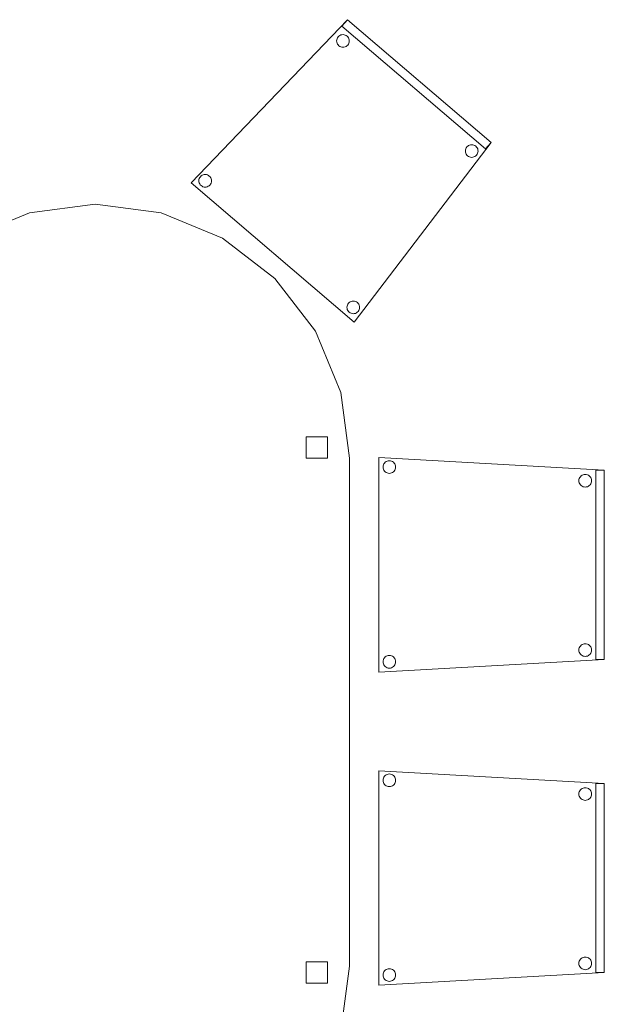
# Model space of a CAD drawing. Header units: metres. Extents: x 391.1 to 430.4, y 12.7 to 28.4.
# Tile 29 of 86: x 407.7 to 409.1, y 14.9 to 17.3. Entities that reach past the tile are written whole.
import ezdxf

# ---------------------------------------------------------------- set-up
doc = ezdxf.new("R2010")
doc.units = ezdxf.units.M
doc.layers.add('02_MOBILIARIO', color=7, linetype='Continuous', lineweight=18)
doc.layers.add('A-DETL-____-MBND', color=7, linetype='Continuous', lineweight=18)

# ---------------------------------------------------------------- blocks, each defined once
blk = doc.blocks.new('Family - Cadira confident_PB-155323-02_ELEC_P0')
at = {"layer": 'A-DETL-____-MBND', "color": 253, "true_color": 0xaaaaaa}
for p, q in [((0, 0.5065), (0.5326, 0.4765)), ((0, 0), (0, 0.5065)), ((0.5326, 0.4765), (0, 0.5065)), ((0, 0.5065), (0, 0)), ((0.0104, 0.4868), (0.0111, 0.4893)), ((0.0111, 0.4893), (0.0104, 0.4868)), ((0.0111, 0.4893), (0.0122, 0.4917)), ((0.0122, 0.4917), (0.0111, 0.4893)), ((0.0122, 0.4917), (0.0137, 0.4938)), ((0.0137, 0.4938), (0.0122, 0.4917)), ((0.0137, 0.4938), (0.0155, 0.4957)), ((0.0155, 0.4957), (0.0137, 0.4938)), ((0.0155, 0.4957), (0.0176, 0.4972)), ((0.0176, 0.4972), (0.0155, 0.4957)), ((0.0176, 0.4972), (0.02, 0.4983)), ((0.02, 0.4983), (0.0176, 0.4972)), ((0.02, 0.4983), (0.0225, 0.4989)), ((0.0225, 0.4989), (0.02, 0.4983)), ((0.0225, 0.4989), (0.0251, 0.4992)), ((0.0251, 0.4992), (0.0225, 0.4989)), ((0.0251, 0.4992), (0.0277, 0.4989)), ((0.0277, 0.4989), (0.0251, 0.4992)), ((0.0277, 0.4989), (0.0302, 0.4983)), ((0.0302, 0.4983), (0.0277, 0.4989)), ((0.0302, 0.4983), (0.0326, 0.4972)), ((0.0326, 0.4972), (0.0302, 0.4983)), ((0.0326, 0.4972), (0.0347, 0.4957)), ((0.0347, 0.4957), (0.0326, 0.4972)), ((0.0347, 0.4957), (0.0365, 0.4938)), ((0.0365, 0.4938), (0.0347, 0.4957)), ((0.0365, 0.4938), (0.038, 0.4917)), ((0.038, 0.4917), (0.0365, 0.4938)), ((0.038, 0.4917), (0.0391, 0.4893)), ((0.0391, 0.4893), (0.038, 0.4917)), ((0.0391, 0.4893), (0.0398, 0.4868)), ((0.0398, 0.4868), (0.0391, 0.4893)), ((0.0102, 0.4842), (0.0104, 0.4868)), ((0.0104, 0.4868), (0.0102, 0.4842)), ((0.0104, 0.4816), (0.0102, 0.4842)), ((0.0102, 0.4842), (0.0104, 0.4816)), ((0.0111, 0.4791), (0.0104, 0.4816)), ((0.0104, 0.4816), (0.0111, 0.4791)), ((0.0122, 0.4768), (0.0111, 0.4791)), ((0.0111, 0.4791), (0.0122, 0.4768)), ((0.0137, 0.4746), (0.0122, 0.4768)), ((0.0122, 0.4768), (0.0137, 0.4746)), ((0.0155, 0.4728), (0.0137, 0.4746)), ((0.0137, 0.4746), (0.0155, 0.4728)), ((0.0176, 0.4713), (0.0155, 0.4728)), ((0.0155, 0.4728), (0.0176, 0.4713)), ((0.02, 0.4702), (0.0176, 0.4713)), ((0.0176, 0.4713), (0.02, 0.4702)), ((0.0225, 0.4695), (0.02, 0.4702)), ((0.02, 0.4702), (0.0225, 0.4695)), ((0.0251, 0.4693), (0.0225, 0.4695)), ((0.0225, 0.4695), (0.0251, 0.4693)), ((0.0277, 0.4695), (0.0251, 0.4693)), ((0.0251, 0.4693), (0.0277, 0.4695)), ((0.0302, 0.4702), (0.0277, 0.4695)), ((0.0277, 0.4695), (0.0302, 0.4702)), ((0.0326, 0.4713), (0.0302, 0.4702)), ((0.0302, 0.4702), (0.0326, 0.4713)), ((0.0347, 0.4728), (0.0326, 0.4713)), ((0.0326, 0.4713), (0.0347, 0.4728)), ((0.0365, 0.4746), (0.0347, 0.4728)), ((0.0347, 0.4728), (0.0365, 0.4746)), ((0.038, 0.4768), (0.0365, 0.4746)), ((0.0365, 0.4746), (0.038, 0.4768)), ((0.0391, 0.4791), (0.038, 0.4768)), ((0.038, 0.4768), (0.0391, 0.4791)), ((0.0398, 0.4816), (0.0391, 0.4791)), ((0.0391, 0.4791), (0.0398, 0.4816)), ((0.0398, 0.4868), (0.04, 0.4842)), ((0.04, 0.4842), (0.0398, 0.4868)), ((0.04, 0.4842), (0.0398, 0.4816)), ((0.0398, 0.4816), (0.04, 0.4842)), ((0.48, 0.4648), (0.4824, 0.4659)), ((0.4824, 0.4659), (0.48, 0.4648)), ((0.4824, 0.4659), (0.4849, 0.4666)), ((0.4849, 0.4666), (0.4824, 0.4659)), ((0.4849, 0.4666), (0.4875, 0.4668)), ((0.4875, 0.4668), (0.4849, 0.4666)), ((0.4875, 0.4668), (0.4901, 0.4666)), ((0.4901, 0.4666), (0.4875, 0.4668)), ((0.4901, 0.4666), (0.4926, 0.4659)), ((0.4926, 0.4659), (0.4901, 0.4666)), ((0.4926, 0.4659), (0.495, 0.4648)), ((0.495, 0.4648), (0.4926, 0.4659)), ((0.5126, 0.03), (0.5126, 0.4765)), ((0.5126, 0.4765), (0.5326, 0.4765)), ((0.5126, 0.4765), (0.5126, 0.03)), ((0.5326, 0.4765), (0.5126, 0.4765)), ((0.5326, 0.4765), (0.5326, 0.03)), ((0.5326, 0.03), (0.5326, 0.4765)), ((0.5326, 0.4765), (0.5326, 0.03)), ((0.5326, 0.03), (0.5326, 0.4765)), ((0.4726, 0.4519), (0.4728, 0.4545)), ((0.4728, 0.4545), (0.4726, 0.4519)), ((0.4728, 0.4493), (0.4726, 0.4519)), ((0.4726, 0.4519), (0.4728, 0.4493)), ((0.4728, 0.4545), (0.4735, 0.457)), ((0.4735, 0.457), (0.4728, 0.4545)), ((0.4735, 0.4468), (0.4728, 0.4493)), ((0.4728, 0.4493), (0.4735, 0.4468)), ((0.4735, 0.457), (0.4746, 0.4593)), ((0.4746, 0.4593), (0.4735, 0.457)), ((0.4746, 0.4444), (0.4735, 0.4468)), ((0.4735, 0.4468), (0.4746, 0.4444)), ((0.4746, 0.4593), (0.4761, 0.4615)), ((0.4761, 0.4615), (0.4746, 0.4593)), ((0.4761, 0.4423), (0.4746, 0.4444)), ((0.4746, 0.4444), (0.4761, 0.4423)), ((0.4761, 0.4615), (0.4779, 0.4633)), ((0.4779, 0.4633), (0.4761, 0.4615)), ((0.4779, 0.4404), (0.4761, 0.4423)), ((0.4761, 0.4423), (0.4779, 0.4404)), ((0.4779, 0.4633), (0.48, 0.4648)), ((0.48, 0.4648), (0.4779, 0.4633)), ((0.495, 0.4648), (0.4971, 0.4633)), ((0.4971, 0.4633), (0.495, 0.4648)), ((0.4971, 0.4633), (0.4989, 0.4615)), ((0.4989, 0.4615), (0.4971, 0.4633)), ((0.4989, 0.4423), (0.4971, 0.4404)), ((0.4971, 0.4404), (0.4989, 0.4423)), ((0.4989, 0.4615), (0.5004, 0.4593)), ((0.5004, 0.4593), (0.4989, 0.4615)), ((0.5004, 0.4444), (0.4989, 0.4423)), ((0.4989, 0.4423), (0.5004, 0.4444)), ((0.5004, 0.4593), (0.5015, 0.457)), ((0.5015, 0.457), (0.5004, 0.4593)), ((0.5015, 0.4468), (0.5004, 0.4444)), ((0.5004, 0.4444), (0.5015, 0.4468)), ((0.5015, 0.457), (0.5022, 0.4545)), ((0.5022, 0.4545), (0.5015, 0.457)), ((0.5022, 0.4493), (0.5015, 0.4468)), ((0.5015, 0.4468), (0.5022, 0.4493)), ((0.5022, 0.4545), (0.5024, 0.4519)), ((0.5024, 0.4519), (0.5022, 0.4545)), ((0.5024, 0.4519), (0.5022, 0.4493)), ((0.5022, 0.4493), (0.5024, 0.4519)), ((0.48, 0.4389), (0.4779, 0.4404)), ((0.4779, 0.4404), (0.48, 0.4389)), ((0.4824, 0.4378), (0.48, 0.4389)), ((0.48, 0.4389), (0.4824, 0.4378)), ((0.4849, 0.4372), (0.4824, 0.4378)), ((0.4824, 0.4378), (0.4849, 0.4372)), ((0.4875, 0.4369), (0.4849, 0.4372)), ((0.4849, 0.4372), (0.4875, 0.4369)), ((0.4901, 0.4372), (0.4875, 0.4369)), ((0.4875, 0.4369), (0.4901, 0.4372)), ((0.4926, 0.4378), (0.4901, 0.4372)), ((0.4901, 0.4372), (0.4926, 0.4378)), ((0.495, 0.4389), (0.4926, 0.4378)), ((0.4926, 0.4378), (0.495, 0.4389)), ((0.4971, 0.4404), (0.495, 0.4389)), ((0.495, 0.4389), (0.4971, 0.4404)), ((0.4726, 0.0519), (0.4728, 0.0545)), ((0.4728, 0.0545), (0.4726, 0.0519)), ((0.4728, 0.0493), (0.4726, 0.0519)), ((0.4726, 0.0519), (0.4728, 0.0493)), ((0.4728, 0.0545), (0.4735, 0.057)), ((0.4735, 0.057), (0.4728, 0.0545)), ((0.4735, 0.0468), (0.4728, 0.0493)), ((0.4728, 0.0493), (0.4735, 0.0468)), ((0.4735, 0.057), (0.4746, 0.0593)), ((0.4746, 0.0593), (0.4735, 0.057)), ((0.4746, 0.0444), (0.4735, 0.0468)), ((0.4735, 0.0468), (0.4746, 0.0444)), ((0.4746, 0.0593), (0.4761, 0.0615)), ((0.4761, 0.0615), (0.4746, 0.0593)), ((0.4761, 0.0615), (0.4779, 0.0633)), ((0.4779, 0.0633), (0.4761, 0.0615)), ((0.4779, 0.0633), (0.48, 0.0648)), ((0.48, 0.0648), (0.4779, 0.0633)), ((0.48, 0.0648), (0.4824, 0.0659)), ((0.4824, 0.0659), (0.48, 0.0648)), ((0.4824, 0.0659), (0.4849, 0.0666)), ((0.4849, 0.0666), (0.4824, 0.0659)), ((0.4849, 0.0666), (0.4875, 0.0668)), ((0.4875, 0.0668), (0.4849, 0.0666)), ((0.4875, 0.0668), (0.4901, 0.0666)), ((0.4901, 0.0666), (0.4875, 0.0668)), ((0.4901, 0.0666), (0.4926, 0.0659)), ((0.4926, 0.0659), (0.4901, 0.0666)), ((0.4926, 0.0659), (0.495, 0.0648)), ((0.495, 0.0648), (0.4926, 0.0659)), ((0.495, 0.0648), (0.4971, 0.0633)), ((0.4971, 0.0633), (0.495, 0.0648)), ((0.4971, 0.0633), (0.4989, 0.0615)), ((0.4989, 0.0615), (0.4971, 0.0633)), ((0.4989, 0.0615), (0.5004, 0.0593)), ((0.5004, 0.0593), (0.4989, 0.0615)), ((0.5004, 0.0593), (0.5015, 0.057)), ((0.5015, 0.057), (0.5004, 0.0593)), ((0.5015, 0.0468), (0.5004, 0.0444)), ((0.5004, 0.0444), (0.5015, 0.0468)), ((0.5015, 0.057), (0.5022, 0.0545)), ((0.5022, 0.0545), (0.5015, 0.057)), ((0.5022, 0.0493), (0.5015, 0.0468)), ((0.5015, 0.0468), (0.5022, 0.0493)), ((0.5022, 0.0545), (0.5024, 0.0519)), ((0.5024, 0.0519), (0.5022, 0.0545)), ((0.5024, 0.0519), (0.5022, 0.0493)), ((0.5022, 0.0493), (0.5024, 0.0519)), ((0.5326, 0.03), (0, 0)), ((0, 0), (0.5326, 0.03)), ((0.0102, 0.0242), (0.0104, 0.0268)), ((0.0104, 0.0268), (0.0102, 0.0242)), ((0.0104, 0.0216), (0.0102, 0.0242)), ((0.0102, 0.0242), (0.0104, 0.0216)), ((0.0104, 0.0268), (0.0111, 0.0293)), ((0.0111, 0.0293), (0.0104, 0.0268)), ((0.0111, 0.0293), (0.0122, 0.0317)), ((0.0122, 0.0317), (0.0111, 0.0293)), ((0.0122, 0.0317), (0.0137, 0.0338)), ((0.0137, 0.0338), (0.0122, 0.0317)), ((0.0137, 0.0338), (0.0155, 0.0357)), ((0.0155, 0.0357), (0.0137, 0.0338)), ((0.0155, 0.0357), (0.0176, 0.0372)), ((0.0176, 0.0372), (0.0155, 0.0357)), ((0.0176, 0.0372), (0.02, 0.0383)), ((0.02, 0.0383), (0.0176, 0.0372)), ((0.02, 0.0383), (0.0225, 0.0389)), ((0.0225, 0.0389), (0.02, 0.0383)), ((0.0225, 0.0389), (0.0251, 0.0392)), ((0.0251, 0.0392), (0.0225, 0.0389)), ((0.0251, 0.0392), (0.0277, 0.0389)), ((0.0277, 0.0389), (0.0251, 0.0392)), ((0.0277, 0.0389), (0.0302, 0.0383)), ((0.0302, 0.0383), (0.0277, 0.0389)), ((0.0302, 0.0383), (0.0326, 0.0372)), ((0.0326, 0.0372), (0.0302, 0.0383)), ((0.0326, 0.0372), (0.0347, 0.0357)), ((0.0347, 0.0357), (0.0326, 0.0372)), ((0.0347, 0.0357), (0.0365, 0.0338)), ((0.0365, 0.0338), (0.0347, 0.0357)), ((0.0365, 0.0338), (0.038, 0.0317)), ((0.038, 0.0317), (0.0365, 0.0338)), ((0.038, 0.0317), (0.0391, 0.0293)), ((0.0391, 0.0293), (0.038, 0.0317)), ((0.0391, 0.0293), (0.0398, 0.0268)), ((0.0398, 0.0268), (0.0391, 0.0293)), ((0.0398, 0.0268), (0.04, 0.0242)), ((0.04, 0.0242), (0.0398, 0.0268)), ((0.04, 0.0242), (0.0398, 0.0216)), ((0.0398, 0.0216), (0.04, 0.0242)), ((0.4761, 0.0423), (0.4746, 0.0444)), ((0.4746, 0.0444), (0.4761, 0.0423)), ((0.4779, 0.0404), (0.4761, 0.0423)), ((0.4761, 0.0423), (0.4779, 0.0404)), ((0.48, 0.0389), (0.4779, 0.0404)), ((0.4779, 0.0404), (0.48, 0.0389)), ((0.4824, 0.0378), (0.48, 0.0389)), ((0.48, 0.0389), (0.4824, 0.0378)), ((0.4849, 0.0372), (0.4824, 0.0378)), ((0.4824, 0.0378), (0.4849, 0.0372)), ((0.4875, 0.0369), (0.4849, 0.0372)), ((0.4849, 0.0372), (0.4875, 0.0369)), ((0.4901, 0.0372), (0.4875, 0.0369)), ((0.4875, 0.0369), (0.4901, 0.0372)), ((0.4926, 0.0378), (0.4901, 0.0372)), ((0.4901, 0.0372), (0.4926, 0.0378)), ((0.495, 0.0389), (0.4926, 0.0378)), ((0.4926, 0.0378), (0.495, 0.0389)), ((0.4971, 0.0404), (0.495, 0.0389)), ((0.495, 0.0389), (0.4971, 0.0404)), ((0.4989, 0.0423), (0.4971, 0.0404)), ((0.4971, 0.0404), (0.4989, 0.0423)), ((0.5004, 0.0444), (0.4989, 0.0423)), ((0.4989, 0.0423), (0.5004, 0.0444)), ((0.5326, 0.03), (0.5126, 0.03)), ((0.5126, 0.03), (0.5326, 0.03)), ((0.0111, 0.0191), (0.0104, 0.0216)), ((0.0104, 0.0216), (0.0111, 0.0191)), ((0.0122, 0.0168), (0.0111, 0.0191)), ((0.0111, 0.0191), (0.0122, 0.0168)), ((0.0137, 0.0146), (0.0122, 0.0168)), ((0.0122, 0.0168), (0.0137, 0.0146)), ((0.0155, 0.0128), (0.0137, 0.0146)), ((0.0137, 0.0146), (0.0155, 0.0128)), ((0.0176, 0.0113), (0.0155, 0.0128)), ((0.0155, 0.0128), (0.0176, 0.0113)), ((0.02, 0.0102), (0.0176, 0.0113)), ((0.0176, 0.0113), (0.02, 0.0102)), ((0.0225, 0.0095), (0.02, 0.0102)), ((0.02, 0.0102), (0.0225, 0.0095)), ((0.0251, 0.0093), (0.0225, 0.0095)), ((0.0225, 0.0095), (0.0251, 0.0093)), ((0.0277, 0.0095), (0.0251, 0.0093)), ((0.0251, 0.0093), (0.0277, 0.0095)), ((0.0302, 0.0102), (0.0277, 0.0095)), ((0.0277, 0.0095), (0.0302, 0.0102)), ((0.0326, 0.0113), (0.0302, 0.0102)), ((0.0302, 0.0102), (0.0326, 0.0113)), ((0.0347, 0.0128), (0.0326, 0.0113)), ((0.0326, 0.0113), (0.0347, 0.0128)), ((0.0365, 0.0146), (0.0347, 0.0128)), ((0.0347, 0.0128), (0.0365, 0.0146)), ((0.038, 0.0168), (0.0365, 0.0146)), ((0.0365, 0.0146), (0.038, 0.0168)), ((0.0391, 0.0191), (0.038, 0.0168)), ((0.038, 0.0168), (0.0391, 0.0191)), ((0.0398, 0.0216), (0.0391, 0.0191)), ((0.0391, 0.0191), (0.0398, 0.0216))]:
    blk.add_line(p, q, dxfattribs=at)
blk = doc.blocks.new('Family - Cadira confident_PB-155563-02_ELEC_P0')
at = {"layer": 'A-DETL-____-MBND', "color": 253, "true_color": 0xaaaaaa}
for p, q in [((0, 0.5065), (0.5326, 0.4765)), ((0, 0), (0, 0.5065)), ((0.5326, 0.4765), (0, 0.5065)), ((0, 0.5065), (0, 0)), ((0.0104, 0.4868), (0.0111, 0.4893)), ((0.0111, 0.4893), (0.0104, 0.4868)), ((0.0111, 0.4893), (0.0122, 0.4917)), ((0.0122, 0.4917), (0.0111, 0.4893)), ((0.0122, 0.4917), (0.0137, 0.4938)), ((0.0137, 0.4938), (0.0122, 0.4917)), ((0.0137, 0.4938), (0.0155, 0.4957)), ((0.0155, 0.4957), (0.0137, 0.4938)), ((0.0155, 0.4957), (0.0176, 0.4972)), ((0.0176, 0.4972), (0.0155, 0.4957)), ((0.0176, 0.4972), (0.02, 0.4983)), ((0.02, 0.4983), (0.0176, 0.4972)), ((0.02, 0.4983), (0.0225, 0.4989)), ((0.0225, 0.4989), (0.02, 0.4983)), ((0.0225, 0.4989), (0.0251, 0.4992)), ((0.0251, 0.4992), (0.0225, 0.4989)), ((0.0251, 0.4992), (0.0277, 0.4989)), ((0.0277, 0.4989), (0.0251, 0.4992)), ((0.0277, 0.4989), (0.0302, 0.4983)), ((0.0302, 0.4983), (0.0277, 0.4989)), ((0.0302, 0.4983), (0.0326, 0.4972)), ((0.0326, 0.4972), (0.0302, 0.4983)), ((0.0326, 0.4972), (0.0347, 0.4957)), ((0.0347, 0.4957), (0.0326, 0.4972)), ((0.0347, 0.4957), (0.0365, 0.4938)), ((0.0365, 0.4938), (0.0347, 0.4957)), ((0.0365, 0.4938), (0.038, 0.4917)), ((0.038, 0.4917), (0.0365, 0.4938)), ((0.038, 0.4917), (0.0391, 0.4893)), ((0.0391, 0.4893), (0.038, 0.4917)), ((0.0391, 0.4893), (0.0398, 0.4868)), ((0.0398, 0.4868), (0.0391, 0.4893)), ((0.0102, 0.4842), (0.0104, 0.4868)), ((0.0104, 0.4868), (0.0102, 0.4842)), ((0.0104, 0.4816), (0.0102, 0.4842)), ((0.0102, 0.4842), (0.0104, 0.4816)), ((0.0111, 0.4791), (0.0104, 0.4816)), ((0.0104, 0.4816), (0.0111, 0.4791)), ((0.0122, 0.4768), (0.0111, 0.4791)), ((0.0111, 0.4791), (0.0122, 0.4768)), ((0.0137, 0.4746), (0.0122, 0.4768)), ((0.0122, 0.4768), (0.0137, 0.4746)), ((0.0155, 0.4728), (0.0137, 0.4746)), ((0.0137, 0.4746), (0.0155, 0.4728)), ((0.0176, 0.4713), (0.0155, 0.4728)), ((0.0155, 0.4728), (0.0176, 0.4713)), ((0.02, 0.4702), (0.0176, 0.4713)), ((0.0176, 0.4713), (0.02, 0.4702)), ((0.0225, 0.4695), (0.02, 0.4702)), ((0.02, 0.4702), (0.0225, 0.4695)), ((0.0251, 0.4693), (0.0225, 0.4695)), ((0.0225, 0.4695), (0.0251, 0.4693)), ((0.0277, 0.4695), (0.0251, 0.4693)), ((0.0251, 0.4693), (0.0277, 0.4695)), ((0.0302, 0.4702), (0.0277, 0.4695)), ((0.0277, 0.4695), (0.0302, 0.4702)), ((0.0326, 0.4713), (0.0302, 0.4702)), ((0.0302, 0.4702), (0.0326, 0.4713)), ((0.0347, 0.4728), (0.0326, 0.4713)), ((0.0326, 0.4713), (0.0347, 0.4728)), ((0.0365, 0.4746), (0.0347, 0.4728)), ((0.0347, 0.4728), (0.0365, 0.4746)), ((0.038, 0.4768), (0.0365, 0.4746)), ((0.0365, 0.4746), (0.038, 0.4768)), ((0.0391, 0.4791), (0.038, 0.4768)), ((0.038, 0.4768), (0.0391, 0.4791)), ((0.0398, 0.4816), (0.0391, 0.4791)), ((0.0391, 0.4791), (0.0398, 0.4816)), ((0.0398, 0.4868), (0.04, 0.4842)), ((0.04, 0.4842), (0.0398, 0.4868)), ((0.04, 0.4842), (0.0398, 0.4816)), ((0.0398, 0.4816), (0.04, 0.4842)), ((0.48, 0.4648), (0.4824, 0.4659)), ((0.4824, 0.4659), (0.48, 0.4648)), ((0.4824, 0.4659), (0.4849, 0.4666)), ((0.4849, 0.4666), (0.4824, 0.4659)), ((0.4849, 0.4666), (0.4875, 0.4668)), ((0.4875, 0.4668), (0.4849, 0.4666)), ((0.4875, 0.4668), (0.4901, 0.4666)), ((0.4901, 0.4666), (0.4875, 0.4668)), ((0.4901, 0.4666), (0.4926, 0.4659)), ((0.4926, 0.4659), (0.4901, 0.4666)), ((0.4926, 0.4659), (0.495, 0.4648)), ((0.495, 0.4648), (0.4926, 0.4659)), ((0.5126, 0.03), (0.5126, 0.4765)), ((0.5126, 0.4765), (0.5326, 0.4765)), ((0.5126, 0.4765), (0.5126, 0.03)), ((0.5326, 0.4765), (0.5126, 0.4765)), ((0.5326, 0.4765), (0.5326, 0.03)), ((0.5326, 0.03), (0.5326, 0.4765)), ((0.5326, 0.4765), (0.5326, 0.03)), ((0.5326, 0.03), (0.5326, 0.4765)), ((0.4726, 0.4519), (0.4728, 0.4545)), ((0.4728, 0.4545), (0.4726, 0.4519)), ((0.4728, 0.4493), (0.4726, 0.4519)), ((0.4726, 0.4519), (0.4728, 0.4493)), ((0.4728, 0.4545), (0.4735, 0.457)), ((0.4735, 0.457), (0.4728, 0.4545)), ((0.4735, 0.4468), (0.4728, 0.4493)), ((0.4728, 0.4493), (0.4735, 0.4468)), ((0.4735, 0.457), (0.4746, 0.4593)), ((0.4746, 0.4593), (0.4735, 0.457)), ((0.4746, 0.4444), (0.4735, 0.4468)), ((0.4735, 0.4468), (0.4746, 0.4444)), ((0.4746, 0.4593), (0.4761, 0.4615)), ((0.4761, 0.4615), (0.4746, 0.4593)), ((0.4761, 0.4423), (0.4746, 0.4444)), ((0.4746, 0.4444), (0.4761, 0.4423)), ((0.4761, 0.4615), (0.4779, 0.4633)), ((0.4779, 0.4633), (0.4761, 0.4615)), ((0.4779, 0.4404), (0.4761, 0.4423)), ((0.4761, 0.4423), (0.4779, 0.4404)), ((0.4779, 0.4633), (0.48, 0.4648)), ((0.48, 0.4648), (0.4779, 0.4633)), ((0.495, 0.4648), (0.4971, 0.4633)), ((0.4971, 0.4633), (0.495, 0.4648)), ((0.4971, 0.4633), (0.4989, 0.4615)), ((0.4989, 0.4615), (0.4971, 0.4633)), ((0.4989, 0.4423), (0.4971, 0.4404)), ((0.4971, 0.4404), (0.4989, 0.4423)), ((0.4989, 0.4615), (0.5004, 0.4593)), ((0.5004, 0.4593), (0.4989, 0.4615)), ((0.5004, 0.4444), (0.4989, 0.4423)), ((0.4989, 0.4423), (0.5004, 0.4444)), ((0.5004, 0.4593), (0.5015, 0.457)), ((0.5015, 0.457), (0.5004, 0.4593)), ((0.5015, 0.4468), (0.5004, 0.4444)), ((0.5004, 0.4444), (0.5015, 0.4468)), ((0.5015, 0.457), (0.5022, 0.4545)), ((0.5022, 0.4545), (0.5015, 0.457)), ((0.5022, 0.4493), (0.5015, 0.4468)), ((0.5015, 0.4468), (0.5022, 0.4493)), ((0.5022, 0.4545), (0.5024, 0.4519)), ((0.5024, 0.4519), (0.5022, 0.4545)), ((0.5024, 0.4519), (0.5022, 0.4493)), ((0.5022, 0.4493), (0.5024, 0.4519)), ((0.48, 0.4389), (0.4779, 0.4404)), ((0.4779, 0.4404), (0.48, 0.4389)), ((0.4824, 0.4378), (0.48, 0.4389)), ((0.48, 0.4389), (0.4824, 0.4378)), ((0.4849, 0.4372), (0.4824, 0.4378)), ((0.4824, 0.4378), (0.4849, 0.4372)), ((0.4875, 0.4369), (0.4849, 0.4372)), ((0.4849, 0.4372), (0.4875, 0.4369)), ((0.4901, 0.4372), (0.4875, 0.4369)), ((0.4875, 0.4369), (0.4901, 0.4372)), ((0.4926, 0.4378), (0.4901, 0.4372)), ((0.4901, 0.4372), (0.4926, 0.4378)), ((0.495, 0.4389), (0.4926, 0.4378)), ((0.4926, 0.4378), (0.495, 0.4389)), ((0.4971, 0.4404), (0.495, 0.4389)), ((0.495, 0.4389), (0.4971, 0.4404)), ((0.4726, 0.0519), (0.4728, 0.0545)), ((0.4728, 0.0545), (0.4726, 0.0519)), ((0.4728, 0.0493), (0.4726, 0.0519)), ((0.4726, 0.0519), (0.4728, 0.0493)), ((0.4728, 0.0545), (0.4735, 0.057)), ((0.4735, 0.057), (0.4728, 0.0545)), ((0.4735, 0.0468), (0.4728, 0.0493)), ((0.4728, 0.0493), (0.4735, 0.0468)), ((0.4735, 0.057), (0.4746, 0.0593)), ((0.4746, 0.0593), (0.4735, 0.057)), ((0.4746, 0.0444), (0.4735, 0.0468)), ((0.4735, 0.0468), (0.4746, 0.0444)), ((0.4746, 0.0593), (0.4761, 0.0615)), ((0.4761, 0.0615), (0.4746, 0.0593)), ((0.4761, 0.0615), (0.4779, 0.0633)), ((0.4779, 0.0633), (0.4761, 0.0615)), ((0.4779, 0.0633), (0.48, 0.0648)), ((0.48, 0.0648), (0.4779, 0.0633)), ((0.48, 0.0648), (0.4824, 0.0659)), ((0.4824, 0.0659), (0.48, 0.0648)), ((0.4824, 0.0659), (0.4849, 0.0666)), ((0.4849, 0.0666), (0.4824, 0.0659)), ((0.4849, 0.0666), (0.4875, 0.0668)), ((0.4875, 0.0668), (0.4849, 0.0666)), ((0.4875, 0.0668), (0.4901, 0.0666)), ((0.4901, 0.0666), (0.4875, 0.0668)), ((0.4901, 0.0666), (0.4926, 0.0659)), ((0.4926, 0.0659), (0.4901, 0.0666)), ((0.4926, 0.0659), (0.495, 0.0648)), ((0.495, 0.0648), (0.4926, 0.0659)), ((0.495, 0.0648), (0.4971, 0.0633)), ((0.4971, 0.0633), (0.495, 0.0648)), ((0.4971, 0.0633), (0.4989, 0.0615)), ((0.4989, 0.0615), (0.4971, 0.0633)), ((0.4989, 0.0615), (0.5004, 0.0593)), ((0.5004, 0.0593), (0.4989, 0.0615)), ((0.5004, 0.0593), (0.5015, 0.057)), ((0.5015, 0.057), (0.5004, 0.0593)), ((0.5015, 0.0468), (0.5004, 0.0444)), ((0.5004, 0.0444), (0.5015, 0.0468)), ((0.5015, 0.057), (0.5022, 0.0545)), ((0.5022, 0.0545), (0.5015, 0.057)), ((0.5022, 0.0493), (0.5015, 0.0468)), ((0.5015, 0.0468), (0.5022, 0.0493)), ((0.5022, 0.0545), (0.5024, 0.0519)), ((0.5024, 0.0519), (0.5022, 0.0545)), ((0.5024, 0.0519), (0.5022, 0.0493)), ((0.5022, 0.0493), (0.5024, 0.0519)), ((0.5326, 0.03), (0, 0)), ((0, 0), (0.5326, 0.03)), ((0.0102, 0.0242), (0.0104, 0.0268)), ((0.0104, 0.0268), (0.0102, 0.0242)), ((0.0104, 0.0216), (0.0102, 0.0242)), ((0.0102, 0.0242), (0.0104, 0.0216)), ((0.0104, 0.0268), (0.0111, 0.0293)), ((0.0111, 0.0293), (0.0104, 0.0268)), ((0.0111, 0.0293), (0.0122, 0.0317)), ((0.0122, 0.0317), (0.0111, 0.0293)), ((0.0122, 0.0317), (0.0137, 0.0338)), ((0.0137, 0.0338), (0.0122, 0.0317)), ((0.0137, 0.0338), (0.0155, 0.0357)), ((0.0155, 0.0357), (0.0137, 0.0338)), ((0.0155, 0.0357), (0.0176, 0.0372)), ((0.0176, 0.0372), (0.0155, 0.0357)), ((0.0176, 0.0372), (0.02, 0.0383)), ((0.02, 0.0383), (0.0176, 0.0372)), ((0.02, 0.0383), (0.0225, 0.0389)), ((0.0225, 0.0389), (0.02, 0.0383)), ((0.0225, 0.0389), (0.0251, 0.0392)), ((0.0251, 0.0392), (0.0225, 0.0389)), ((0.0251, 0.0392), (0.0277, 0.0389)), ((0.0277, 0.0389), (0.0251, 0.0392)), ((0.0277, 0.0389), (0.0302, 0.0383)), ((0.0302, 0.0383), (0.0277, 0.0389)), ((0.0302, 0.0383), (0.0326, 0.0372)), ((0.0326, 0.0372), (0.0302, 0.0383)), ((0.0326, 0.0372), (0.0347, 0.0357)), ((0.0347, 0.0357), (0.0326, 0.0372)), ((0.0347, 0.0357), (0.0365, 0.0338)), ((0.0365, 0.0338), (0.0347, 0.0357)), ((0.0365, 0.0338), (0.038, 0.0317)), ((0.038, 0.0317), (0.0365, 0.0338)), ((0.038, 0.0317), (0.0391, 0.0293)), ((0.0391, 0.0293), (0.038, 0.0317)), ((0.0391, 0.0293), (0.0398, 0.0268)), ((0.0398, 0.0268), (0.0391, 0.0293)), ((0.0398, 0.0268), (0.04, 0.0242)), ((0.04, 0.0242), (0.0398, 0.0268)), ((0.04, 0.0242), (0.0398, 0.0216)), ((0.0398, 0.0216), (0.04, 0.0242)), ((0.4761, 0.0423), (0.4746, 0.0444)), ((0.4746, 0.0444), (0.4761, 0.0423)), ((0.4779, 0.0404), (0.4761, 0.0423)), ((0.4761, 0.0423), (0.4779, 0.0404)), ((0.48, 0.0389), (0.4779, 0.0404)), ((0.4779, 0.0404), (0.48, 0.0389)), ((0.4824, 0.0378), (0.48, 0.0389)), ((0.48, 0.0389), (0.4824, 0.0378)), ((0.4849, 0.0372), (0.4824, 0.0378)), ((0.4824, 0.0378), (0.4849, 0.0372)), ((0.4875, 0.0369), (0.4849, 0.0372)), ((0.4849, 0.0372), (0.4875, 0.0369)), ((0.4901, 0.0372), (0.4875, 0.0369)), ((0.4875, 0.0369), (0.4901, 0.0372)), ((0.4926, 0.0378), (0.4901, 0.0372)), ((0.4901, 0.0372), (0.4926, 0.0378)), ((0.495, 0.0389), (0.4926, 0.0378)), ((0.4926, 0.0378), (0.495, 0.0389)), ((0.4971, 0.0404), (0.495, 0.0389)), ((0.495, 0.0389), (0.4971, 0.0404)), ((0.4989, 0.0423), (0.4971, 0.0404)), ((0.4971, 0.0404), (0.4989, 0.0423)), ((0.5004, 0.0444), (0.4989, 0.0423)), ((0.4989, 0.0423), (0.5004, 0.0444)), ((0.5326, 0.03), (0.5126, 0.03)), ((0.5126, 0.03), (0.5326, 0.03)), ((0.0111, 0.0191), (0.0104, 0.0216)), ((0.0104, 0.0216), (0.0111, 0.0191)), ((0.0122, 0.0168), (0.0111, 0.0191)), ((0.0111, 0.0191), (0.0122, 0.0168)), ((0.0137, 0.0146), (0.0122, 0.0168)), ((0.0122, 0.0168), (0.0137, 0.0146)), ((0.0155, 0.0128), (0.0137, 0.0146)), ((0.0137, 0.0146), (0.0155, 0.0128)), ((0.0176, 0.0113), (0.0155, 0.0128)), ((0.0155, 0.0128), (0.0176, 0.0113)), ((0.02, 0.0102), (0.0176, 0.0113)), ((0.0176, 0.0113), (0.02, 0.0102)), ((0.0225, 0.0095), (0.02, 0.0102)), ((0.02, 0.0102), (0.0225, 0.0095)), ((0.0251, 0.0093), (0.0225, 0.0095)), ((0.0225, 0.0095), (0.0251, 0.0093)), ((0.0277, 0.0095), (0.0251, 0.0093)), ((0.0251, 0.0093), (0.0277, 0.0095)), ((0.0302, 0.0102), (0.0277, 0.0095)), ((0.0277, 0.0095), (0.0302, 0.0102)), ((0.0326, 0.0113), (0.0302, 0.0102)), ((0.0302, 0.0102), (0.0326, 0.0113)), ((0.0347, 0.0128), (0.0326, 0.0113)), ((0.0326, 0.0113), (0.0347, 0.0128)), ((0.0365, 0.0146), (0.0347, 0.0128)), ((0.0347, 0.0128), (0.0365, 0.0146)), ((0.038, 0.0168), (0.0365, 0.0146)), ((0.0365, 0.0146), (0.038, 0.0168)), ((0.0391, 0.0191), (0.038, 0.0168)), ((0.038, 0.0168), (0.0391, 0.0191)), ((0.0398, 0.0216), (0.0391, 0.0191)), ((0.0391, 0.0191), (0.0398, 0.0216))]:
    blk.add_line(p, q, dxfattribs=at)
blk = doc.blocks.new('Family - Cadira confident_PB-155622-02_ELEC_P0')
at = {"layer": 'A-DETL-____-MBND', "color": 253, "true_color": 0xaaaaaa}
for p, q in [((0, 0.3293), (0.369, 0.7145)), ((0.369, 0.7145), (0, 0.3293)), ((0.356, 0.6993), (0.369, 0.7145)), ((0.369, 0.7145), (0.356, 0.6993)), ((0.6953, 0.409), (0.356, 0.6993)), ((0.356, 0.6993), (0.6953, 0.409)), ((0.369, 0.7145), (0.7083, 0.4242)), ((0.7083, 0.4242), (0.369, 0.7145)), ((0.369, 0.7145), (0.7083, 0.4242)), ((0.7083, 0.4242), (0.369, 0.7145)), ((0.3471, 0.6739), (0.3489, 0.6757)), ((0.3489, 0.6757), (0.3471, 0.6739)), ((0.3489, 0.6757), (0.3511, 0.6772)), ((0.3511, 0.6772), (0.3489, 0.6757)), ((0.3511, 0.6772), (0.3535, 0.6783)), ((0.3535, 0.6783), (0.3511, 0.6772)), ((0.3535, 0.6783), (0.356, 0.6789)), ((0.356, 0.6789), (0.3535, 0.6783)), ((0.356, 0.6789), (0.3586, 0.6791)), ((0.3586, 0.6791), (0.356, 0.6789)), ((0.3586, 0.6791), (0.3612, 0.6789)), ((0.3612, 0.6789), (0.3586, 0.6791)), ((0.3612, 0.6789), (0.3637, 0.6782)), ((0.3637, 0.6782), (0.3612, 0.6789)), ((0.3637, 0.6782), (0.366, 0.677)), ((0.366, 0.677), (0.3637, 0.6782)), ((0.366, 0.677), (0.3681, 0.6755)), ((0.3681, 0.6755), (0.366, 0.677)), ((0.3681, 0.6755), (0.37, 0.6737)), ((0.37, 0.6737), (0.3681, 0.6755)), ((0.3435, 0.6643), (0.3438, 0.6669)), ((0.3438, 0.6669), (0.3435, 0.6643)), ((0.3437, 0.6617), (0.3435, 0.6643)), ((0.3435, 0.6643), (0.3437, 0.6617)), ((0.3444, 0.6592), (0.3437, 0.6617)), ((0.3437, 0.6617), (0.3444, 0.6592)), ((0.3438, 0.6669), (0.3444, 0.6694)), ((0.3444, 0.6694), (0.3438, 0.6669)), ((0.3444, 0.6694), (0.3456, 0.6718)), ((0.3456, 0.6718), (0.3444, 0.6694)), ((0.3454, 0.6568), (0.3444, 0.6592)), ((0.3444, 0.6592), (0.3454, 0.6568)), ((0.3469, 0.6547), (0.3454, 0.6568)), ((0.3454, 0.6568), (0.3469, 0.6547)), ((0.3456, 0.6718), (0.3471, 0.6739)), ((0.3471, 0.6739), (0.3456, 0.6718)), ((0.3487, 0.6528), (0.3469, 0.6547)), ((0.3469, 0.6547), (0.3487, 0.6528)), ((0.3508, 0.6513), (0.3487, 0.6528)), ((0.3487, 0.6528), (0.3508, 0.6513)), ((0.3532, 0.6502), (0.3508, 0.6513)), ((0.3508, 0.6513), (0.3532, 0.6502)), ((0.3679, 0.6527), (0.3658, 0.6512)), ((0.3658, 0.6512), (0.3679, 0.6527)), ((0.3698, 0.6545), (0.3679, 0.6527)), ((0.3679, 0.6527), (0.3698, 0.6545)), ((0.3713, 0.6566), (0.3698, 0.6545)), ((0.3698, 0.6545), (0.3713, 0.6566)), ((0.37, 0.6737), (0.3714, 0.6715)), ((0.3714, 0.6715), (0.37, 0.6737)), ((0.3724, 0.6589), (0.3713, 0.6566)), ((0.3713, 0.6566), (0.3724, 0.6589)), ((0.3714, 0.6715), (0.3725, 0.6692)), ((0.3725, 0.6692), (0.3714, 0.6715)), ((0.3731, 0.6615), (0.3724, 0.6589)), ((0.3724, 0.6589), (0.3731, 0.6615)), ((0.3725, 0.6692), (0.3732, 0.6666)), ((0.3732, 0.6666), (0.3725, 0.6692)), ((0.3734, 0.664), (0.3731, 0.6615)), ((0.3731, 0.6615), (0.3734, 0.664)), ((0.3732, 0.6666), (0.3734, 0.664)), ((0.3734, 0.664), (0.3732, 0.6666)), ((0.3557, 0.6495), (0.3532, 0.6502)), ((0.3532, 0.6502), (0.3557, 0.6495)), ((0.3583, 0.6492), (0.3557, 0.6495)), ((0.3557, 0.6495), (0.3583, 0.6492)), ((0.3609, 0.6494), (0.3583, 0.6492)), ((0.3583, 0.6492), (0.3609, 0.6494)), ((0.3634, 0.6501), (0.3609, 0.6494)), ((0.3609, 0.6494), (0.3634, 0.6501)), ((0.3658, 0.6512), (0.3634, 0.6501)), ((0.3634, 0.6501), (0.3658, 0.6512)), ((0.7083, 0.4242), (0.3849, 0)), ((0.3849, 0), (0.7083, 0.4242)), ((0.6574, 0.4182), (0.6599, 0.4189)), ((0.6599, 0.4189), (0.6574, 0.4182)), ((0.6599, 0.4189), (0.6625, 0.4191)), ((0.6625, 0.4191), (0.6599, 0.4189)), ((0.6625, 0.4191), (0.6651, 0.4188)), ((0.6651, 0.4188), (0.6625, 0.4191)), ((0.6651, 0.4188), (0.6676, 0.4181)), ((0.6676, 0.4181), (0.6651, 0.4188)), ((0.7083, 0.4242), (0.6953, 0.409)), ((0.6953, 0.409), (0.7083, 0.4242)), ((0.6475, 0.4043), (0.6477, 0.4069)), ((0.6477, 0.4069), (0.6475, 0.4043)), ((0.6477, 0.4017), (0.6475, 0.4043)), ((0.6475, 0.4043), (0.6477, 0.4017)), ((0.6477, 0.4069), (0.6484, 0.4094)), ((0.6484, 0.4094), (0.6477, 0.4069)), ((0.6483, 0.3992), (0.6477, 0.4017)), ((0.6477, 0.4017), (0.6483, 0.3992)), ((0.6494, 0.3968), (0.6483, 0.3992)), ((0.6483, 0.3992), (0.6494, 0.3968)), ((0.6484, 0.4094), (0.6495, 0.4118)), ((0.6495, 0.4118), (0.6484, 0.4094)), ((0.6509, 0.3947), (0.6494, 0.3968)), ((0.6494, 0.3968), (0.6509, 0.3947)), ((0.6495, 0.4118), (0.651, 0.4139)), ((0.651, 0.4139), (0.6495, 0.4118)), ((0.651, 0.4139), (0.6529, 0.4157)), ((0.6529, 0.4157), (0.651, 0.4139)), ((0.6529, 0.4157), (0.655, 0.4172)), ((0.655, 0.4172), (0.6529, 0.4157)), ((0.655, 0.4172), (0.6574, 0.4182)), ((0.6574, 0.4182), (0.655, 0.4172)), ((0.6676, 0.4181), (0.67, 0.417)), ((0.67, 0.417), (0.6676, 0.4181)), ((0.67, 0.417), (0.6721, 0.4155)), ((0.6721, 0.4155), (0.67, 0.417)), ((0.6721, 0.4155), (0.6739, 0.4137)), ((0.6739, 0.4137), (0.6721, 0.4155)), ((0.6753, 0.3966), (0.6737, 0.3944)), ((0.6737, 0.3944), (0.6753, 0.3966)), ((0.6739, 0.4137), (0.6754, 0.4115)), ((0.6754, 0.4115), (0.6739, 0.4137)), ((0.6764, 0.3989), (0.6753, 0.3966)), ((0.6753, 0.3966), (0.6764, 0.3989)), ((0.6754, 0.4115), (0.6765, 0.4091)), ((0.6765, 0.4091), (0.6754, 0.4115)), ((0.6771, 0.4014), (0.6764, 0.3989)), ((0.6764, 0.3989), (0.6771, 0.4014)), ((0.6765, 0.4091), (0.6771, 0.4066)), ((0.6771, 0.4066), (0.6765, 0.4091)), ((0.6771, 0.4066), (0.6773, 0.404)), ((0.6773, 0.404), (0.6771, 0.4066)), ((0.6773, 0.404), (0.6771, 0.4014)), ((0.6771, 0.4014), (0.6773, 0.404)), ((0.6527, 0.3928), (0.6509, 0.3947)), ((0.6509, 0.3947), (0.6527, 0.3928)), ((0.6548, 0.3913), (0.6527, 0.3928)), ((0.6527, 0.3928), (0.6548, 0.3913)), ((0.6571, 0.3902), (0.6548, 0.3913)), ((0.6548, 0.3913), (0.6571, 0.3902)), ((0.6597, 0.3895), (0.6571, 0.3902)), ((0.6571, 0.3902), (0.6597, 0.3895)), ((0.6622, 0.3892), (0.6597, 0.3895)), ((0.6597, 0.3895), (0.6622, 0.3892)), ((0.6648, 0.3894), (0.6622, 0.3892)), ((0.6622, 0.3892), (0.6648, 0.3894)), ((0.6674, 0.3901), (0.6648, 0.3894)), ((0.6648, 0.3894), (0.6674, 0.3901)), ((0.6697, 0.3912), (0.6674, 0.3901)), ((0.6674, 0.3901), (0.6697, 0.3912)), ((0.6719, 0.3926), (0.6697, 0.3912)), ((0.6697, 0.3912), (0.6719, 0.3926)), ((0.6737, 0.3944), (0.6719, 0.3926)), ((0.6719, 0.3926), (0.6737, 0.3944)), ((0.3849, 0), (0, 0.3293)), ((0, 0.3293), (0.3849, 0)), ((0.0183, 0.334), (0.0186, 0.3366)), ((0.0186, 0.3366), (0.0183, 0.334)), ((0.0185, 0.3314), (0.0183, 0.334)), ((0.0183, 0.334), (0.0185, 0.3314)), ((0.0192, 0.3289), (0.0185, 0.3314)), ((0.0185, 0.3314), (0.0192, 0.3289)), ((0.0186, 0.3366), (0.0193, 0.3391)), ((0.0193, 0.3391), (0.0186, 0.3366)), ((0.0202, 0.3265), (0.0192, 0.3289)), ((0.0192, 0.3289), (0.0202, 0.3265)), ((0.0193, 0.3391), (0.0204, 0.3414)), ((0.0204, 0.3414), (0.0193, 0.3391)), ((0.0217, 0.3244), (0.0202, 0.3265)), ((0.0202, 0.3265), (0.0217, 0.3244)), ((0.0204, 0.3414), (0.0219, 0.3436)), ((0.0219, 0.3436), (0.0204, 0.3414)), ((0.0219, 0.3436), (0.0238, 0.3454)), ((0.0238, 0.3454), (0.0219, 0.3436)), ((0.0238, 0.3454), (0.0259, 0.3469)), ((0.0259, 0.3469), (0.0238, 0.3454)), ((0.0259, 0.3469), (0.0283, 0.3479)), ((0.0283, 0.3479), (0.0259, 0.3469)), ((0.0283, 0.3479), (0.0308, 0.3486)), ((0.0308, 0.3486), (0.0283, 0.3479)), ((0.0308, 0.3486), (0.0334, 0.3488)), ((0.0334, 0.3488), (0.0308, 0.3486)), ((0.0334, 0.3488), (0.036, 0.3485)), ((0.036, 0.3485), (0.0334, 0.3488)), ((0.036, 0.3485), (0.0385, 0.3478)), ((0.0385, 0.3478), (0.036, 0.3485)), ((0.0385, 0.3478), (0.0408, 0.3467)), ((0.0408, 0.3467), (0.0385, 0.3478)), ((0.0408, 0.3467), (0.043, 0.3452)), ((0.043, 0.3452), (0.0408, 0.3467)), ((0.043, 0.3452), (0.0448, 0.3433)), ((0.0448, 0.3433), (0.043, 0.3452)), ((0.0461, 0.3263), (0.0446, 0.3241)), ((0.0446, 0.3241), (0.0461, 0.3263)), ((0.0448, 0.3433), (0.0463, 0.3412)), ((0.0463, 0.3412), (0.0448, 0.3433)), ((0.0472, 0.3286), (0.0461, 0.3263)), ((0.0461, 0.3263), (0.0472, 0.3286)), ((0.0463, 0.3412), (0.0473, 0.3388)), ((0.0473, 0.3388), (0.0463, 0.3412)), ((0.0479, 0.3311), (0.0472, 0.3286)), ((0.0472, 0.3286), (0.0479, 0.3311)), ((0.0473, 0.3388), (0.048, 0.3363)), ((0.048, 0.3363), (0.0473, 0.3388)), ((0.0482, 0.3337), (0.0479, 0.3311)), ((0.0479, 0.3311), (0.0482, 0.3337)), ((0.048, 0.3363), (0.0482, 0.3337)), ((0.0482, 0.3337), (0.048, 0.3363)), ((0.0235, 0.3225), (0.0217, 0.3244)), ((0.0217, 0.3244), (0.0235, 0.3225)), ((0.0257, 0.321), (0.0235, 0.3225)), ((0.0235, 0.3225), (0.0257, 0.321)), ((0.028, 0.3199), (0.0257, 0.321)), ((0.0257, 0.321), (0.028, 0.3199)), ((0.0305, 0.3192), (0.028, 0.3199)), ((0.028, 0.3199), (0.0305, 0.3192)), ((0.0331, 0.3189), (0.0305, 0.3192)), ((0.0305, 0.3192), (0.0331, 0.3189)), ((0.0357, 0.3191), (0.0331, 0.3189)), ((0.0331, 0.3189), (0.0357, 0.3191)), ((0.0382, 0.3198), (0.0357, 0.3191)), ((0.0357, 0.3191), (0.0382, 0.3198)), ((0.0406, 0.3208), (0.0382, 0.3198)), ((0.0382, 0.3198), (0.0406, 0.3208)), ((0.0427, 0.3223), (0.0406, 0.3208)), ((0.0406, 0.3208), (0.0427, 0.3223)), ((0.0446, 0.3241), (0.0427, 0.3223)), ((0.0427, 0.3223), (0.0446, 0.3241)), ((0.3733, 0.0464), (0.3755, 0.0478)), ((0.3755, 0.0478), (0.3733, 0.0464)), ((0.3755, 0.0478), (0.3778, 0.0489)), ((0.3778, 0.0489), (0.3755, 0.0478)), ((0.3778, 0.0489), (0.3803, 0.0496)), ((0.3803, 0.0496), (0.3778, 0.0489)), ((0.3803, 0.0496), (0.3829, 0.0498)), ((0.3829, 0.0498), (0.3803, 0.0496)), ((0.3829, 0.0498), (0.3855, 0.0495)), ((0.3855, 0.0495), (0.3829, 0.0498)), ((0.3855, 0.0495), (0.388, 0.0488)), ((0.388, 0.0488), (0.3855, 0.0495)), ((0.388, 0.0488), (0.3904, 0.0477)), ((0.3904, 0.0477), (0.388, 0.0488)), ((0.3904, 0.0477), (0.3925, 0.0462)), ((0.3925, 0.0462), (0.3904, 0.0477)), ((0.3679, 0.035), (0.3681, 0.0376)), ((0.3681, 0.0376), (0.3679, 0.035)), ((0.3681, 0.0324), (0.3679, 0.035)), ((0.3679, 0.035), (0.3681, 0.0324)), ((0.3681, 0.0376), (0.3688, 0.0401)), ((0.3688, 0.0401), (0.3681, 0.0376)), ((0.3687, 0.0298), (0.3681, 0.0324)), ((0.3681, 0.0324), (0.3687, 0.0298)), ((0.3698, 0.0275), (0.3687, 0.0298)), ((0.3687, 0.0298), (0.3698, 0.0275)), ((0.3688, 0.0401), (0.3699, 0.0424)), ((0.3699, 0.0424), (0.3688, 0.0401)), ((0.3713, 0.0253), (0.3698, 0.0275)), ((0.3698, 0.0275), (0.3713, 0.0253)), ((0.3699, 0.0424), (0.3714, 0.0445)), ((0.3714, 0.0445), (0.3699, 0.0424)), ((0.3731, 0.0235), (0.3713, 0.0253)), ((0.3713, 0.0253), (0.3731, 0.0235)), ((0.3714, 0.0445), (0.3733, 0.0464)), ((0.3733, 0.0464), (0.3714, 0.0445)), ((0.3752, 0.022), (0.3731, 0.0235)), ((0.3731, 0.0235), (0.3752, 0.022)), ((0.3923, 0.0233), (0.3901, 0.0218)), ((0.3901, 0.0218), (0.3923, 0.0233)), ((0.3941, 0.0251), (0.3923, 0.0233)), ((0.3923, 0.0233), (0.3941, 0.0251)), ((0.3925, 0.0462), (0.3943, 0.0443)), ((0.3943, 0.0443), (0.3925, 0.0462)), ((0.3957, 0.0272), (0.3941, 0.0251)), ((0.3941, 0.0251), (0.3957, 0.0272)), ((0.3943, 0.0443), (0.3958, 0.0422)), ((0.3958, 0.0422), (0.3943, 0.0443)), ((0.3968, 0.0296), (0.3957, 0.0272)), ((0.3957, 0.0272), (0.3968, 0.0296)), ((0.3958, 0.0422), (0.3969, 0.0398)), ((0.3969, 0.0398), (0.3958, 0.0422)), ((0.3975, 0.0321), (0.3968, 0.0296)), ((0.3968, 0.0296), (0.3975, 0.0321)), ((0.3969, 0.0398), (0.3975, 0.0373)), ((0.3975, 0.0373), (0.3969, 0.0398)), ((0.3975, 0.0373), (0.3977, 0.0347)), ((0.3977, 0.0347), (0.3975, 0.0373)), ((0.3977, 0.0347), (0.3975, 0.0321)), ((0.3975, 0.0321), (0.3977, 0.0347)), ((0.3776, 0.0208), (0.3752, 0.022)), ((0.3752, 0.022), (0.3776, 0.0208)), ((0.3801, 0.0201), (0.3776, 0.0208)), ((0.3776, 0.0208), (0.3801, 0.0201)), ((0.3827, 0.0199), (0.3801, 0.0201)), ((0.3801, 0.0201), (0.3827, 0.0199)), ((0.3852, 0.0201), (0.3827, 0.0199)), ((0.3827, 0.0199), (0.3852, 0.0201)), ((0.3878, 0.0207), (0.3852, 0.0201)), ((0.3852, 0.0201), (0.3878, 0.0207)), ((0.3901, 0.0218), (0.3878, 0.0207)), ((0.3878, 0.0207), (0.3901, 0.0218))]:
    blk.add_line(p, q, dxfattribs=at)
blk = doc.blocks.new('Family - Taula 240X120_PB-155700-02_ELEC_P0')
at = {"layer": 'A-DETL-____-MBND', "color": 253, "true_color": 0xaaaaaa}
for p, q in [((0.4447, 2.3795), (0.5999, 2.3999)), ((0.5999, 2.3999), (0.4447, 2.3795)), ((0.5999, 2.3999), (0.7552, 2.3795)), ((0.7552, 2.3795), (0.5999, 2.3999)), ((0.3, 2.3195), (0.4447, 2.3795)), ((0.4447, 2.3795), (0.3, 2.3195)), ((0.7552, 2.3795), (0.8999, 2.3195)), ((0.8999, 2.3195), (0.7552, 2.3795)), ((0.1757, 2.2242), (0.3, 2.3195)), ((0.3, 2.3195), (0.1757, 2.2242)), ((0.8999, 2.3195), (1.0242, 2.2242)), ((1.0242, 2.2242), (0.8999, 2.3195)), ((0.0804, 2.0999), (0.1757, 2.2242)), ((0.1757, 2.2242), (0.0804, 2.0999)), ((1.0242, 2.2242), (1.1195, 2.0999)), ((1.1195, 2.0999), (1.0242, 2.2242)), ((0.0204, 1.9552), (0.0804, 2.0999)), ((0.0804, 2.0999), (0.0204, 1.9552)), ((1.1195, 2.0999), (1.1795, 1.9552)), ((1.1795, 1.9552), (1.1195, 2.0999)), ((0, 1.7999), (0.0204, 1.9552)), ((0.0204, 1.9552), (0, 1.7999)), ((1.1795, 1.9552), (1.1999, 1.7999)), ((1.1999, 1.7999), (1.1795, 1.9552)), ((0.05, 1.7999), (0.05, 1.8499)), ((0.05, 1.8499), (0.1, 1.8499)), ((0.05, 1.8499), (0.05, 1.7999)), ((0.1, 1.8499), (0.05, 1.8499)), ((0.1, 1.8499), (0.1, 1.7999)), ((0.1, 1.7999), (0.1, 1.8499)), ((1.0978, 1.7999), (1.0978, 1.8499)), ((1.0978, 1.8499), (1.1478, 1.8499)), ((1.0978, 1.8499), (1.0978, 1.7999)), ((1.1478, 1.8499), (1.0978, 1.8499)), ((1.1478, 1.8499), (1.1478, 1.7999)), ((1.1478, 1.7999), (1.1478, 1.8499)), ((0, 0.5999), (0, 1.7999)), ((0, 1.7999), (0, 0.5999)), ((0.1, 1.7999), (0.05, 1.7999)), ((0.05, 1.7999), (0.1, 1.7999)), ((1.1478, 1.7999), (1.0978, 1.7999)), ((1.0978, 1.7999), (1.1478, 1.7999)), ((1.1999, 1.7999), (1.1999, 0.5999)), ((1.1999, 0.5999), (1.1999, 1.7999)), ((0.05, 0.6099), (0.1, 0.6099)), ((0.05, 0.5599), (0.05, 0.6099)), ((0.1, 0.6099), (0.05, 0.6099)), ((0.05, 0.6099), (0.05, 0.5599)), ((0.1, 0.6099), (0.1, 0.5599)), ((0.1, 0.5599), (0.1, 0.6099)), ((1.0978, 0.6099), (1.1478, 0.6099)), ((1.0978, 0.5599), (1.0978, 0.6099)), ((1.1478, 0.6099), (1.0978, 0.6099)), ((1.0978, 0.6099), (1.0978, 0.5599)), ((1.1478, 0.6099), (1.1478, 0.5599)), ((1.1478, 0.5599), (1.1478, 0.6099)), ((0.0204, 0.4447), (0, 0.5999)), ((0, 0.5999), (0.0204, 0.4447)), ((1.1999, 0.5999), (1.1795, 0.4447)), ((1.1795, 0.4447), (1.1999, 0.5999)), ((0.1, 0.5599), (0.05, 0.5599)), ((0.05, 0.5599), (0.1, 0.5599)), ((1.1478, 0.5599), (1.0978, 0.5599)), ((1.0978, 0.5599), (1.1478, 0.5599)), ((0.0804, 0.3), (0.0204, 0.4447)), ((0.0204, 0.4447), (0.0804, 0.3)), ((1.1795, 0.4447), (1.1195, 0.3)), ((1.1195, 0.3), (1.1795, 0.4447)), ((0.1757, 0.1757), (0.0804, 0.3)), ((0.0804, 0.3), (0.1757, 0.1757)), ((1.1195, 0.3), (1.0242, 0.1757)), ((1.0242, 0.1757), (1.1195, 0.3)), ((0.3, 0.0804), (0.1757, 0.1757)), ((0.1757, 0.1757), (0.3, 0.0804)), ((1.0242, 0.1757), (0.8999, 0.0804)), ((0.8999, 0.0804), (1.0242, 0.1757)), ((0.4447, 0.0204), (0.3, 0.0804)), ((0.3, 0.0804), (0.4447, 0.0204)), ((0.8999, 0.0804), (0.7552, 0.0204)), ((0.7552, 0.0204), (0.8999, 0.0804)), ((0.5999, 0), (0.4447, 0.0204)), ((0.4447, 0.0204), (0.5999, 0)), ((0.7552, 0.0204), (0.5999, 0)), ((0.5999, 0), (0.7552, 0.0204))]:
    blk.add_line(p, q, dxfattribs=at)
blk = doc.blocks.new('LONDR55-XX_ZZ-ARQ-CAA-M3D-Londres55_ifc-1-02_ELEC_P0')
at = {"layer": '02_MOBILIARIO', "color": 253, "lineweight": 18, "true_color": 0xaaaaaa}
for name, p in [('Family - Cadira confident_PB-155622-02_ELEC_P0', (408.119, 16.5376)), ('Family - Taula 240X120_PB-155700-02_ELEC_P0', (407.2928, 14.4165)), ('Family - Cadira confident_PB-155323-02_ELEC_P0', (408.5618, 15.711)), ('Family - Cadira confident_PB-155563-02_ELEC_P0', (408.5618, 14.971))]:
    blk.add_blockref(name, p, dxfattribs=at)

msp = doc.modelspace()

# ---------------------------------------------------------------- block references
at = {"lineweight": 5}
msp.add_blockref('LONDR55-XX_ZZ-ARQ-CAA-M3D-Londres55_ifc-1-02_ELEC_P0', (0, 0), dxfattribs=at)

doc.saveas('drawing.dxf')
